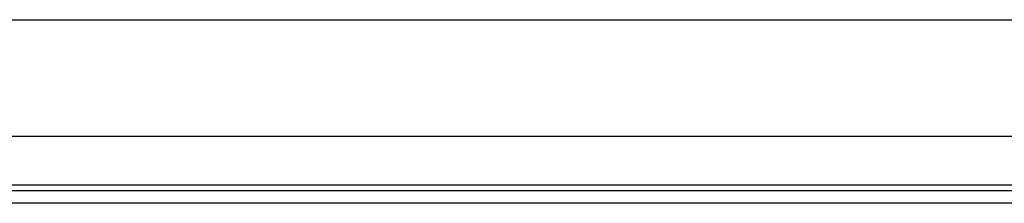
# Model space of a CAD drawing. Header units: inches. Extents: x 20 to 683, y 61 to 320.
# Tile 55 of 256: x 49.381 to 54.656, y 183.776 to 184.759. Entities that reach past the tile are written whole.
import ezdxf

# ---------------------------------------------------------------- set-up
doc = ezdxf.new("R2010")
doc.units = ezdxf.units.IN
doc.header["$MEASUREMENT"] = 0
doc.layers.add('Visible Edges(ANSI)', color=7, linetype='Continuous', lineweight=25)
doc.layers.add('Visible Tangent Edges(ANSI)', color=7, linetype='Continuous', lineweight=25)

msp = doc.modelspace()

# ---------------------------------------------------------------- linework, layer by layer
at = {"layer": 'Visible Edges(ANSI)'}
for p, q in [((21.2813, 184.7587), (91.2173, 184.7587)), ((65.5449, 184.1337), (46.9538, 184.1337)), ((47.2918, 183.8437), (65.2068, 183.8437)), ((65.2068, 183.7757), (47.2918, 183.7757))]:
    msp.add_line(p, q, dxfattribs=at)
at = {"layer": 'Visible Tangent Edges(ANSI)'}
msp.add_line((47.2254, 183.8747), (65.2733, 183.8747), dxfattribs=at)

doc.saveas('drawing.dxf')
